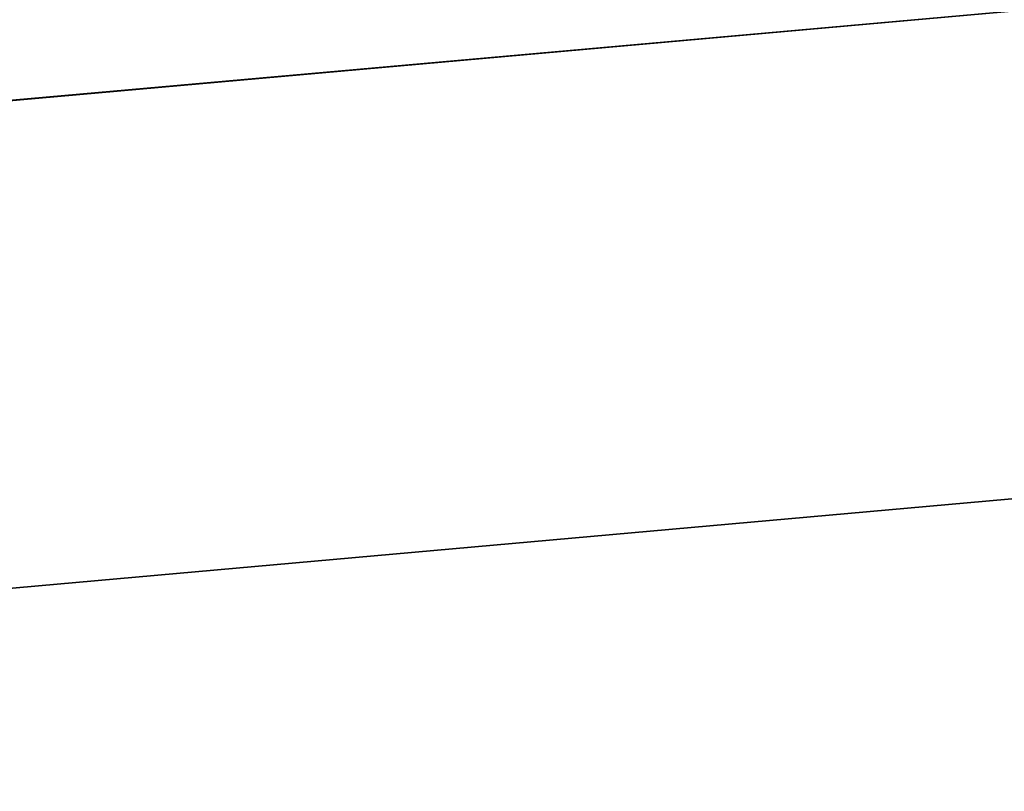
# Model space of a CAD drawing. Header units: inches. Extents: x -19.6 to 19.6, y -3.1 to 3.1.
# Tile 73 of 256: x -14.619 to -14.356, y -2.591 to -2.385. Entities that reach past the tile are written whole.
import ezdxf

# ---------------------------------------------------------------- set-up
doc = ezdxf.new("R2010")
doc.units = ezdxf.units.IN
doc.header["$MEASUREMENT"] = 0
doc.layers.add('AFURN-3-VPPT', color=4, linetype='Continuous', true_color=0x00ffff)

msp = doc.modelspace()

# ---------------------------------------------------------------- meshes
at = {"layer": 'AFURN-3-VPPT'}
mesh = msp.add_polyface(dxfattribs=at)
corners = [(-14.88987, -2.84532, 14.78521), (-14.88987, -2.84532, 14.78521), (-14.88987, -2.84532, 14.78521), (-10.24938, -2.43117, 14.78521), (-10.24938, -2.43117, 14.78521), (-10.24938, -2.43117, 14.78521), (-14.88987, -2.84532, 10.07416), (-14.88987, -2.84532, 10.07416), (-14.88987, -2.84532, 10.07416), (-10.24938, -2.43117, 10.07416), (-10.24938, -2.43117, 10.07416), (-10.24938, -2.43117, 10.07416), (-14.89874, -2.74593, 14.78071), (-14.89874, -2.74593, 14.78071), (-14.58346, -2.36886, 14.76507), (-14.58346, -2.36886, 14.76507), (-10.25825, -2.33178, 14.78071), (-10.25825, -2.33178, 14.78071), (-10.63532, -2.0165, 14.76507), (-10.63532, -2.0165, 14.76507), (-14.89874, -2.74593, 10.07755), (-14.89874, -2.74593, 10.07755), (-14.58346, -2.36886, 10.08935), (-14.58346, -2.36886, 10.08935), (-10.25825, -2.33178, 10.07755), (-10.25825, -2.33178, 10.07755), (-10.63532, -2.0165, 10.08935), (-10.63532, -2.0165, 10.08935), (-14.88115, -2.56015, 14.77245), (-14.88115, -2.56015, 14.77245), (-14.88115, -2.56015, 14.77245), (-10.30846, -2.15205, 14.77245), (-10.30846, -2.15205, 14.77245), (-10.30846, -2.15205, 14.77245), (-14.76323, -2.4191, 14.7666), (-14.76323, -2.4191, 14.7666), (-14.76323, -2.4191, 14.7666), (-10.44949, -2.03411, 14.7666), (-10.44949, -2.03411, 14.7666), (-10.44949, -2.03411, 14.7666), (-14.88115, -2.56014, 10.08378), (-14.88115, -2.56014, 10.08378), (-14.88115, -2.56014, 10.08378), (-10.30847, -2.15204, 10.08378), (-10.30847, -2.15204, 10.08378), (-10.30847, -2.15204, 10.08378), (-14.76322, -2.41909, 10.08819), (-14.76322, -2.41909, 10.08819), (-14.76322, -2.41909, 10.08819), (-10.4495, -2.0341, 10.08819), (-10.4495, -2.0341, 10.08819), (-10.4495, -2.0341, 10.08819)]
mesh.append_faces([[corners[k] for k in face] for face in [(0, 4, 16, 12), (20, 24, 9, 6), (14, 18, 27, 23), (17, 3, 10, 25), (5, 2, 7, 11), (1, 13, 21, 8), (23, 47, 34, 14), (46, 41, 28, 35), (40, 21, 13, 29), (18, 38, 49, 27), (37, 32, 43, 50), (31, 17, 25, 44), (16, 33, 30, 12), (33, 39, 36, 30), (39, 19, 15, 36), (20, 42, 45, 24), (42, 48, 51, 45), (48, 22, 26, 51)]])

doc.saveas('drawing.dxf')
